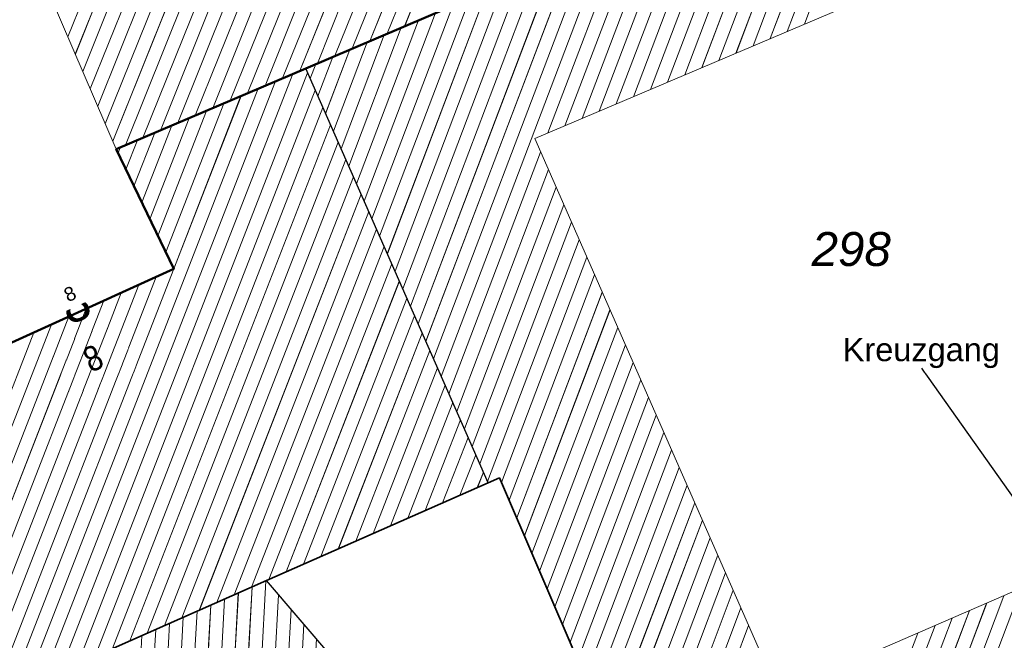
# Model space of a CAD drawing. Header units: millimetres. Extents: x 32365810 to 32368499, y 5620272 to 5622478.
# Tile 216 of 256: x 32366629 to 32366657, y 5620797 to 5620814. Entities that reach past the tile are written whole.
import ezdxf

# ---------------------------------------------------------------- set-up
doc = ezdxf.new("R2010")
doc.units = ezdxf.units.MM
for name, pattern in [('1600.1047', [0]), ('1600.2028', [0]), ('1600.2505', [0])]:
    doc.linetypes.add(name, pattern=pattern)
doc.layers.get('0').update_dxf_attribs({"color": 1, "linetype": 'CONTINUOUS'})
for name, color, linetype in [('_K_Ebene 32', 251, 'CONTINUOUS'), ('_K_Gebäude', 251, 'CONTINUOUS'), ('_K_Lagebezeichnungen', 251, 'CONTINUOUS'), ('_K_Siedlungsflächen - Bauwerke u. Einrichtungen', 251, 'CONTINUOUS')]:
    doc.layers.add(name, color=color, linetype=linetype)
doc.layers.add('_K_Flurstücke_Grenzpunkte', color=251, linetype='CONTINUOUS', lineweight=50)
for name, color, linetype, transparency in [('Flurstücke_Grenzpunkte', 11, 'CONTINUOUS', 0.75), ('Gebäude', 31, 'CONTINUOUS', 0.75), ('Lagebezeichnungen', 12, 'CONTINUOUS', 0.75), ('Siedlungsflächen - Bauwerke u. Einrichtungen', 51, 'CONTINUOUS', 0.75)]:
    doc.layers.add(name, color=color, linetype=linetype, transparency=transparency)
doc.styles.add('Flurstücksnummer - K 10 700', font='ariali.ttf')
doc.styles.add('Hausnummern NRW', font='arial.ttf', dxfattribs={"width": 0.85})
doc.styles.add('Koordinaten der Kartenecken - N 6 380', font='arial.ttf')
doc.styles.add('Sonstiger Text_ Bezeichnung - N 7 380', font='arial.ttf')

# ---------------------------------------------------------------- blocks, each defined once
blk = doc.blocks.new('O792')
at = {"layer": 'Flurstücke_Grenzpunkte', "color": 7, "linetype": '1600.2028', "lineweight": 35}
for p, q in [((32366137.524, 5622170.595), (32366161.704, 5622180.922)), ((32366132.228, 5622168.333), (32366137.524, 5622170.595)), ((32366133.838, 5622164.989), (32366132.228, 5622168.333)), ((32366126.724, 5622161.76), (32366133.838, 5622164.989))]:
    blk.add_line(p, q, dxfattribs=at)
blk = doc.blocks.new('O1039')
at = {"layer": 'Flurstücke_Grenzpunkte', "color": 7, "linetype": '1600.2028', "lineweight": 35}
for p, q in [((32366137.524, 5622170.595), (32366161.704, 5622180.922)), ((32366132.228, 5622168.333), (32366137.524, 5622170.595)), ((32366133.838, 5622164.989), (32366132.228, 5622168.333)), ((32366126.724, 5622161.76), (32366133.838, 5622164.989)), ((32366142.624, 5622159.005), (32366142.943, 5622159.146)), ((32366142.943, 5622159.146), (32366148.39, 5622146.438)), ((32366136.428, 5622156.273), (32366142.624, 5622159.005)), ((32366126.913, 5622152.076), (32366136.428, 5622156.273))]:
    blk.add_line(p, q, dxfattribs=at)
at = {"layer": 'Flurstücke_Grenzpunkte', "color": 7, "lineweight": 18, "insert": (32366152.771, 5622165.055), "char_height": 0.95, "attachment_point": 8, "line_spacing_factor": 0.69, "style": 'Flurstücksnummer - K 10 700', "bg_fill": 2}
blk.add_mtext('298', dxfattribs=at)
blk = doc.blocks.new('O1226')
at = {"layer": 'Flurstücke_Grenzpunkte', "color": 7, "linetype": '1600.2028', "lineweight": 35}
for p, q in [((32366142.624, 5622159.005), (32366142.943, 5622159.146)), ((32366142.943, 5622159.146), (32366148.39, 5622146.438)), ((32366136.428, 5622156.273), (32366142.624, 5622159.005)), ((32366126.913, 5622152.076), (32366136.428, 5622156.273))]:
    blk.add_line(p, q, dxfattribs=at)
blk = doc.blocks.new('O2143')
at = {"layer": 'Gebäude', "color": 7, "linetype": '1600.2505', "lineweight": 18}
for p, q in [((32366137.524, 5622170.595), (32366132.228, 5622168.333)), ((32366142.624, 5622159.005), (32366137.524, 5622170.595)), ((32366132.228, 5622168.333), (32366133.838, 5622164.989)), ((32366133.838, 5622164.989), (32366126.724, 5622161.76)), ((32366136.428, 5622156.273), (32366142.624, 5622159.005)), ((32366126.913, 5622152.076), (32366136.428, 5622156.273))]:
    blk.add_line(p, q, dxfattribs=at)
at = {"layer": 'Lagebezeichnungen', "color": 7, "lineweight": 18, "rotation": 24.4107, "line_spacing_factor": 0.69, "bg_fill": 2}
for insert, char_height, attachment_point, style in [((32366130.857, 5622164.468), 0.389, 2, 'Koordinaten der Kartenecken - N 6 380'), ((32366131.73, 5622162.163), 0.7, 8, 'Hausnummern NRW')]:
    blk.add_mtext('8', dxfattribs=dict(at, insert=insert, char_height=char_height, attachment_point=attachment_point, style=style))
blk = doc.blocks.new('O2635')
at = {"layer": 'Gebäude', "color": 7, "linetype": '1600.2505', "lineweight": 18}
for p in [(32366126.913, 5622152.076), (32366151.975, 5622138.104)]:
    blk.add_line(p, (32366136.428, 5622156.273), dxfattribs=at)
blk = doc.blocks.new('*X1075')
at = {"color": 253, "linetype": '1600.1047', "lineweight": 18, "true_color": 0xb2b2b2}
for p, q in [((32366130.665979, 5622153.731413), (32366137.163584, 5622170.441061)), ((32366131.151633, 5622153.945631), (32366137.578042, 5622170.472188)), ((32366130.180326, 5622153.517195), (32366136.681097, 5622170.234984)), ((32366129.694673, 5622153.302977), (32366136.198609, 5622170.028906)), ((32366131.637286, 5622154.159849), (32366137.791641, 5622169.986774)), ((32366133.837154, 5622164.990758), (32366135.716121, 5622169.822828)), ((32366133.614571, 5622165.453067), (32366135.233634, 5622169.616751)), ((32366132.122939, 5622154.374068), (32366138.005239, 5622169.50136)), ((32366133.391988, 5622165.915376), (32366134.751146, 5622169.410673)), ((32366132.608592, 5622154.588286), (32366138.218838, 5622169.015946)), ((32366132.946821, 5622166.839995), (32366133.786171, 5622168.998518)), ((32366133.169404, 5622166.377685), (32366134.268658, 5622169.204595)), ((32366132.724238, 5622167.302304), (32366133.303683, 5622168.79244)), ((32366132.501655, 5622167.764613), (32366132.821195, 5622168.586362)), ((32366133.094245, 5622154.802504), (32366138.432437, 5622168.530532)), ((32366132.279072, 5622168.226922), (32366132.338708, 5622168.380285)), ((32366133.579899, 5622155.016722), (32366138.646036, 5622168.045118)), ((32366134.065552, 5622155.230941), (32366138.859635, 5622167.559705)), ((32366134.551205, 5622155.445159), (32366139.073234, 5622167.074291)), ((32366135.036858, 5622155.659377), (32366139.286832, 5622166.588877)), ((32366135.522511, 5622155.873595), (32366139.500431, 5622166.103463)), ((32366136.008165, 5622156.087814), (32366139.71403, 5622165.618049)), ((32366129.20902, 5622153.088758), (32366133.836143, 5622164.988157)), ((32366136.493813, 5622156.302019), (32366139.927629, 5622165.132636)), ((32366128.723367, 5622152.87454), (32366133.347554, 5622164.76639)), ((32366136.979429, 5622156.516141), (32366140.141228, 5622164.647222)), ((32366127.75206, 5622152.446104), (32366132.370376, 5622164.322855)), ((32366128.237714, 5622152.660322), (32366132.858965, 5622164.544622)), ((32366127.266407, 5622152.231885), (32366131.881788, 5622164.101088)), ((32366137.465045, 5622156.730264), (32366140.354827, 5622164.161808)), ((32366126.854392, 5622152.207039), (32366131.393199, 5622163.87932)), ((32366126.638922, 5622152.68764), (32366130.90461, 5622163.657553)), ((32366137.950661, 5622156.944386), (32366140.568425, 5622163.676394)), ((32366126.207845, 5622153.648492), (32366129.927433, 5622163.214018)), ((32366126.423383, 5622153.168066), (32366130.416022, 5622163.435785)), ((32366138.436277, 5622157.158509), (32366140.782024, 5622163.19098)), ((32366138.921893, 5622157.372631), (32366140.995623, 5622162.705566)), ((32366139.407508, 5622157.586754), (32366141.209222, 5622162.220153)), ((32366139.893124, 5622157.800876), (32366141.422821, 5622161.734739)), ((32366140.37874, 5622158.014998), (32366141.63642, 5622161.249325)), ((32366140.864356, 5622158.229121), (32366141.850018, 5622160.763911)), ((32366141.349972, 5622158.443243), (32366142.063617, 5622160.278497)), ((32366141.835588, 5622158.657366), (32366142.277216, 5622159.793084)), ((32366142.321204, 5622158.871488), (32366142.490815, 5622159.30767))]:
    blk.add_line(p, q, dxfattribs=at)
blk = doc.blocks.new('*X1119')
at = {"color": 253, "linetype": '1600.1047', "lineweight": 18, "true_color": 0xb2b2b2}
for p, q in [((32366150.983834, 5622171.629336), (32366153.115104, 5622177.253781)), ((32366151.461739, 5622171.832237), (32366153.593555, 5622177.458122)), ((32366150.505929, 5622171.426436), (32366152.636654, 5622177.049441)), ((32366150.028024, 5622171.223536), (32366152.158203, 5622176.8451)), ((32366149.072215, 5622170.817735), (32366151.201301, 5622176.436418)), ((32366149.550119, 5622171.020636), (32366151.679752, 5622176.640759)), ((32366148.59431, 5622170.614835), (32366150.72285, 5622176.232077)), ((32366148.116405, 5622170.411935), (32366150.244399, 5622176.027736)), ((32366147.160595, 5622170.006135), (32366149.287498, 5622175.619055)), ((32366147.6385, 5622170.209035), (32366149.765948, 5622175.823395)), ((32366146.68269, 5622169.803234), (32366148.809047, 5622175.414714)), ((32366146.204785, 5622169.600334), (32366148.330596, 5622175.210373)), ((32366145.248975, 5622169.194534), (32366147.373694, 5622174.801691)), ((32366145.72688, 5622169.397434), (32366147.852145, 5622175.006032)), ((32366144.77107, 5622168.991634), (32366146.895243, 5622174.59735)), ((32366144.293165, 5622168.788733), (32366146.416793, 5622174.393009)), ((32366141.097931, 5622162.473067), (32366145.459891, 5622173.984328)), ((32366141.313401, 5622161.9834), (32366145.938342, 5622174.188669)), ((32366140.88246, 5622162.962735), (32366144.98144, 5622173.779987)), ((32366140.66699, 5622163.452402), (32366144.502989, 5622173.575646)), ((32366140.236049, 5622164.431736), (32366143.546087, 5622173.166964)), ((32366140.451519, 5622163.942069), (32366144.024538, 5622173.371305)), ((32366140.020578, 5622164.921403), (32366143.067637, 5622172.962623)), ((32366139.805108, 5622165.411071), (32366142.589186, 5622172.758283)), ((32366139.374167, 5622166.390405), (32366141.632284, 5622172.349601)), ((32366139.589637, 5622165.900738), (32366142.110735, 5622172.553942)), ((32366139.158696, 5622166.880072), (32366141.153833, 5622172.14526)), ((32366138.943226, 5622167.369739), (32366140.675382, 5622171.940919)), ((32366138.512285, 5622168.349074), (32366139.718481, 5622171.532237)), ((32366138.727755, 5622167.859407), (32366140.196932, 5622171.736578)), ((32366138.296815, 5622168.838741), (32366139.24003, 5622171.327897)), ((32366137.865874, 5622169.818076), (32366138.283128, 5622170.919215)), ((32366138.081344, 5622169.328408), (32366138.761579, 5622171.123556)), ((32366137.650403, 5622170.307743), (32366137.804677, 5622170.714874)), ((32366141.528872, 5622161.493733), (32366144.090321, 5622168.253424)), ((32366141.744342, 5622161.004066), (32366144.305632, 5622167.763337)), ((32366141.959813, 5622160.514398), (32366144.520943, 5622167.27325)), ((32366142.175283, 5622160.024731), (32366144.736254, 5622166.783162)), ((32366142.390754, 5622159.535064), (32366144.951566, 5622166.293075)), ((32366142.606224, 5622159.045397), (32366145.166877, 5622165.802988)), ((32366142.997333, 5622159.01924), (32366145.382188, 5622165.3129)), ((32366143.210182, 5622158.522657), (32366145.597499, 5622164.822813)), ((32366143.423032, 5622158.026073), (32366145.812811, 5622164.332726)), ((32366143.635881, 5622157.529489), (32366146.028122, 5622163.842638)), ((32366143.848731, 5622157.032905), (32366146.243433, 5622163.352551)), ((32366144.06158, 5622156.536321), (32366146.458744, 5622162.862463)), ((32366144.27443, 5622156.039737), (32366146.674056, 5622162.372376)), ((32366144.48728, 5622155.543154), (32366146.889367, 5622161.882289)), ((32366144.700129, 5622155.04657), (32366147.104678, 5622161.392201)), ((32366144.912979, 5622154.549986), (32366147.31999, 5622160.902114)), ((32366145.125828, 5622154.053402), (32366147.535301, 5622160.412027)), ((32366145.338678, 5622153.556818), (32366147.750612, 5622159.921939)), ((32366145.551527, 5622153.060234), (32366147.965923, 5622159.431852)), ((32366145.764377, 5622152.563651), (32366148.181235, 5622158.941765)), ((32366145.977226, 5622152.067067), (32366148.396546, 5622158.451677)), ((32366146.190076, 5622151.570483), (32366148.611857, 5622157.96159)), ((32366146.402926, 5622151.073899), (32366148.827168, 5622157.471503)), ((32366146.615775, 5622150.577315), (32366149.04248, 5622156.981415)), ((32366146.828625, 5622150.080731), (32366149.257791, 5622156.491328)), ((32366154.948257, 5622149.28431), (32366157.515782, 5622156.060038)), ((32366147.041474, 5622149.584148), (32366149.473102, 5622156.00124)), ((32366154.468305, 5622149.076009), (32366157.0356, 5622155.851127)), ((32366147.254324, 5622149.087564), (32366149.688414, 5622155.511153)), ((32366153.988354, 5622148.867708), (32366156.555417, 5622155.642216)), ((32366153.508403, 5622148.659407), (32366156.075235, 5622155.433306)), ((32366147.467173, 5622148.59098), (32366149.903725, 5622155.021066)), ((32366152.5485, 5622148.242806), (32366155.11487, 5622155.015484)), ((32366153.028451, 5622148.451107), (32366155.595052, 5622155.224395)), ((32366152.068548, 5622148.034505), (32366154.634687, 5622154.806573))]:
    blk.add_line(p, q, dxfattribs=at)
blk = doc.blocks.new('*X1224')
at = {"color": 253, "linetype": '1600.1047', "lineweight": 18, "true_color": 0xb2b2b2}
for p, q in [((32366133.819293, 5622115.777106), (32366136.026162, 5622156.095752)), ((32366134.210157, 5622116.056677), (32366136.411015, 5622156.265508)), ((32366133.428429, 5622115.497535), (32366135.641309, 5622155.925996)), ((32366134.598601, 5622116.292042), (32366136.765404, 5622155.878693)), ((32366132.646702, 5622114.938393), (32366134.871603, 5622155.586484)), ((32366133.037566, 5622115.217964), (32366135.256456, 5622155.75624)), ((32366131.864974, 5622114.379251), (32366134.101897, 5622155.246972)), ((32366132.255838, 5622114.658822), (32366134.48675, 5622155.416728)), ((32366134.985492, 5622116.49902), (32366137.118386, 5622155.46618)), ((32366131.47411, 5622114.09968), (32366133.717044, 5622155.077216)), ((32366135.372382, 5622116.705999), (32366137.471368, 5622155.053668)), ((32366130.692382, 5622113.540538), (32366132.947338, 5622154.737704)), ((32366131.083246, 5622113.820109), (32366133.332191, 5622154.90746)), ((32366135.759273, 5622116.912977), (32366137.824351, 5622154.641155))]:
    blk.add_line(p, q, dxfattribs=at)
blk = doc.blocks.new('*X1348')
at = {"color": 253, "linetype": '1600.1047', "lineweight": 18, "true_color": 0xb2b2b2}
for p, q in [((32366140.290112, 5622171.776374), (32366152.942111, 5622203.291921)), ((32366139.31469, 5622171.359783), (32366151.967156, 5622202.876491)), ((32366139.802401, 5622171.568079), (32366152.45461, 5622203.084148)), ((32366138.826979, 5622171.151487), (32366151.479701, 5622202.668833)), ((32366138.339268, 5622170.943192), (32366150.992247, 5622202.461176)), ((32366137.363845, 5622170.526595), (32366150.017338, 5622202.045862)), ((32366137.851557, 5622170.734896), (32366150.504792, 5622202.253519)), ((32366136.876127, 5622170.318284), (32366149.529883, 5622201.838205)), ((32366136.38841, 5622170.109973), (32366149.042429, 5622201.630548)), ((32366135.412976, 5622169.69335), (32366148.067519, 5622201.215233)), ((32366135.900693, 5622169.901662), (32366148.554974, 5622201.42289)), ((32366134.925259, 5622169.485039), (32366147.580065, 5622201.007576)), ((32366134.437542, 5622169.276728), (32366147.09261, 5622200.799919)), ((32366133.462108, 5622168.860106), (32366146.117701, 5622200.384605)), ((32366133.949825, 5622169.068417), (32366146.605156, 5622200.592262)), ((32366132.974391, 5622168.651795), (32366145.630247, 5622200.176947)), ((32366132.486674, 5622168.443483), (32366145.142792, 5622199.96929)), ((32366131.921214, 5622169.048088), (32366144.167883, 5622199.553976)), ((32366132.129965, 5622168.561509), (32366144.655338, 5622199.761633)), ((32366131.712463, 5622169.534667), (32366143.680429, 5622199.346319)), ((32366131.503711, 5622170.021246), (32366143.192974, 5622199.138662)), ((32366131.086208, 5622170.994405), (32366142.218065, 5622198.723347)), ((32366131.29496, 5622170.507826), (32366142.70552, 5622198.931004)), ((32366130.877457, 5622171.480984), (32366141.730611, 5622198.51569))]:
    blk.add_line(p, q, dxfattribs=at)

msp = doc.modelspace()

# ---------------------------------------------------------------- linework, layer by layer
at = {"layer": '_K_Flurstücke_Grenzpunkte', "linetype": '1600.2028', "lineweight": 35}
for p, q in [((32366637.349, 5620812.849), (32366661.529, 5620823.176)), ((32366632.053, 5620810.587), (32366637.349, 5620812.849)), ((32366633.663, 5620807.243), (32366632.053, 5620810.587)), ((32366626.549, 5620804.014), (32366633.663, 5620807.243)), ((32366642.449, 5620801.259), (32366642.768, 5620801.4)), ((32366642.449, 5620801.259), (32366642.768, 5620801.4)), ((32366642.768, 5620801.4), (32366648.215, 5620788.692)), ((32366642.768, 5620801.4), (32366648.215, 5620788.692)), ((32366636.253, 5620798.527), (32366642.449, 5620801.259)), ((32366636.253, 5620798.527), (32366642.449, 5620801.259)), ((32366626.738, 5620794.33), (32366636.253, 5620798.527)), ((32366626.738, 5620794.33), (32366636.253, 5620798.527))]:
    msp.add_line(p, q, dxfattribs=at)
at = {"layer": '_K_Gebäude', "linetype": '1600.2505', "lineweight": 18}
for p, q in [((32366661.529, 5620823.176), (32366637.349, 5620812.849)), ((32366629.448, 5620816.659), (32366632.053, 5620810.587)), ((32366637.349, 5620812.849), (32366632.053, 5620810.587))]:
    msp.add_line(p, q, dxfattribs=at)
at = {"layer": '_K_Gebäude', "linetype": '1600.1047', "lineweight": 18}
for p, q in [((32366630.491, 5620795.985), (32366636.989, 5620812.695)), ((32366630.977, 5620796.199), (32366637.403, 5620812.726)), ((32366630.006, 5620795.771), (32366636.507, 5620812.489)), ((32366629.52, 5620795.557), (32366636.024, 5620812.283)), ((32366631.463, 5620796.414), (32366637.617, 5620812.24)), ((32366633.44, 5620807.707), (32366635.059, 5620811.87)), ((32366633.663, 5620807.244), (32366635.542, 5620812.076)), ((32366631.948, 5620796.628), (32366637.831, 5620811.755)), ((32366633.217, 5620808.169), (32366634.577, 5620811.664)), ((32366632.995, 5620808.631), (32366634.094, 5620811.458)), ((32366632.434, 5620796.842), (32366638.044, 5620811.27)), ((32366632.55, 5620809.556), (32366633.129, 5620811.046)), ((32366632.772, 5620809.094), (32366633.612, 5620811.252)), ((32366632.327, 5620810.018), (32366632.647, 5620810.84)), ((32366632.92, 5620797.056), (32366638.258, 5620810.784)), ((32366632.105, 5620810.481), (32366632.164, 5620810.634)), ((32366633.405, 5620797.27), (32366638.471, 5620810.299)), ((32366633.891, 5620797.485), (32366638.685, 5620809.813)), ((32366634.377, 5620797.699), (32366638.899, 5620809.328)), ((32366634.862, 5620797.913), (32366639.112, 5620808.843)), ((32366635.348, 5620798.127), (32366639.326, 5620808.357)), ((32366635.834, 5620798.341), (32366639.539, 5620807.872)), ((32366629.034, 5620795.342), (32366633.662, 5620807.242)), ((32366636.319, 5620798.556), (32366639.753, 5620807.386)), ((32366628.549, 5620795.128), (32366633.173, 5620807.02)), ((32366636.805, 5620798.77), (32366639.967, 5620806.901)), ((32366628.063, 5620794.914), (32366632.684, 5620806.798)), ((32366627.092, 5620794.486), (32366631.707, 5620806.355)), ((32366627.577, 5620794.7), (32366632.196, 5620806.577)), ((32366637.29, 5620798.984), (32366640.18, 5620806.415)), ((32366626.68, 5620794.461), (32366631.219, 5620806.133)), ((32366626.464, 5620794.941), (32366630.73, 5620805.911)), ((32366637.776, 5620799.198), (32366640.394, 5620805.93)), ((32366626.249, 5620795.422), (32366630.241, 5620805.689)), ((32366626.033, 5620795.902), (32366629.753, 5620805.468)), ((32366638.262, 5620799.412), (32366640.607, 5620805.445)), ((32366638.747, 5620799.626), (32366640.821, 5620804.959)), ((32366639.233, 5620799.84), (32366641.035, 5620804.474)), ((32366639.719, 5620800.055), (32366641.248, 5620803.988)), ((32366640.204, 5620800.269), (32366641.462, 5620803.503)), ((32366640.69, 5620800.483), (32366641.675, 5620803.018)), ((32366641.175, 5620800.697), (32366641.889, 5620802.532)), ((32366641.661, 5620800.911), (32366642.103, 5620802.047)), ((32366642.147, 5620801.125), (32366642.316, 5620801.561)), ((32366633.645, 5620758.031), (32366635.852, 5620798.349)), ((32366634.036, 5620758.31), (32366636.236, 5620798.519)), ((32366633.254, 5620757.751), (32366635.467, 5620798.18)), ((32366634.424, 5620758.546), (32366636.591, 5620798.132)), ((32366632.472, 5620757.192), (32366634.697, 5620797.84)), ((32366632.863, 5620757.472), (32366635.082, 5620798.01)), ((32366632.081, 5620756.912), (32366634.312, 5620797.67)), ((32366634.811, 5620758.753), (32366636.944, 5620797.72)), ((32366631.3, 5620756.353), (32366633.542, 5620797.331)), ((32366631.69, 5620756.633), (32366633.927, 5620797.501)), ((32366635.198, 5620758.96), (32366637.297, 5620797.307)), ((32366630.518, 5620755.794), (32366632.773, 5620796.991)), ((32366630.909, 5620756.074), (32366633.158, 5620797.161)), ((32366635.585, 5620759.167), (32366637.65, 5620796.895))]:
    msp.add_line(p, q, dxfattribs=at)
at = {"layer": '_K_Gebäude', "linetype": '1600.2505', "lineweight": -2}
msp.add_lwpolyline([(32366611.083, 5620780.431), (32366601.184, 5620774.134), (32366622.658, 5620750.173), (32366634.188, 5620758.42), (32366637.59, 5620760.24), (32366644.442, 5620763.67), (32366646.889, 5620764.896), (32366658.354, 5620771.862), (32366658.289, 5620771.938), (32366651.381, 5620780), (32366651.8, 5620780.358), (32366636.253, 5620798.527), (32366626.738, 5620794.33), (32366626.632, 5620794.567), (32366618.447, 5620789.2), (32366620.263, 5620786.373), (32366610.839, 5620780.845)], close=True, dxfattribs=at)
at = {"layer": '_K_Siedlungsflächen - Bauwerke u. Einrichtungen', "linetype": '1600.1047', "lineweight": 18}
for p, q in [((32366640.116, 5620814.03), (32366652.768, 5620845.546)), ((32366639.14, 5620813.613), (32366651.793, 5620845.13)), ((32366639.628, 5620813.822), (32366652.28, 5620845.338)), ((32366638.652, 5620813.405), (32366651.305, 5620844.922)), ((32366638.165, 5620813.197), (32366650.818, 5620844.715)), ((32366637.189, 5620812.78), (32366649.843, 5620844.3)), ((32366637.677, 5620812.989), (32366650.33, 5620844.507)), ((32366636.702, 5620812.572), (32366649.355, 5620844.092)), ((32366636.214, 5620812.364), (32366648.868, 5620843.884)), ((32366635.238, 5620811.947), (32366647.893, 5620843.469)), ((32366635.726, 5620812.155), (32366648.38, 5620843.677)), ((32366634.751, 5620811.739), (32366647.405, 5620843.261)), ((32366634.263, 5620811.53), (32366646.918, 5620843.054)), ((32366633.775, 5620811.322), (32366646.431, 5620842.846)), ((32366632.8, 5620810.905), (32366645.456, 5620842.431)), ((32366633.288, 5620811.114), (32366645.943, 5620842.638)), ((32366632.312, 5620810.697), (32366644.968, 5620842.223)), ((32366631.955, 5620810.815), (32366644.481, 5620842.015)), ((32366631.538, 5620811.788), (32366643.506, 5620841.6)), ((32366631.747, 5620811.302), (32366643.993, 5620841.808)), ((32366631.329, 5620812.275), (32366643.018, 5620841.392)), ((32366631.12, 5620812.761), (32366642.531, 5620841.185)), ((32366630.703, 5620813.735), (32366641.556, 5620840.769)), ((32366630.912, 5620813.248), (32366642.043, 5620840.977)), ((32366651.287, 5620814.086), (32366653.419, 5620819.712)), ((32366650.331, 5620813.68), (32366652.462, 5620819.303)), ((32366650.809, 5620813.883), (32366652.941, 5620819.507)), ((32366649.853, 5620813.477), (32366651.984, 5620819.099)), ((32366649.376, 5620813.274), (32366651.505, 5620818.894)), ((32366648.42, 5620812.868), (32366650.548, 5620818.486)), ((32366648.898, 5620813.071), (32366651.027, 5620818.69)), ((32366647.942, 5620812.666), (32366650.07, 5620818.281)), ((32366647.464, 5620812.463), (32366649.591, 5620818.077)), ((32366646.508, 5620812.057), (32366648.634, 5620817.668)), ((32366646.986, 5620812.26), (32366649.113, 5620817.873)), ((32366646.03, 5620811.854), (32366648.156, 5620817.464)), ((32366645.074, 5620811.448), (32366647.199, 5620817.055)), ((32366645.552, 5620811.651), (32366647.678, 5620817.26)), ((32366644.596, 5620811.245), (32366646.721, 5620816.851)), ((32366644.119, 5620811.042), (32366646.242, 5620816.647)), ((32366640.923, 5620804.727), (32366645.285, 5620816.238)), ((32366641.139, 5620804.237), (32366645.764, 5620816.442)), ((32366640.708, 5620805.216), (32366644.807, 5620816.034)), ((32366640.492, 5620805.706), (32366644.328, 5620815.829)), ((32366640.061, 5620806.685), (32366643.372, 5620815.421)), ((32366640.277, 5620806.196), (32366643.85, 5620815.625)), ((32366639.846, 5620807.175), (32366642.893, 5620815.216)), ((32366639.631, 5620807.665), (32366642.415, 5620815.012)), ((32366639.2, 5620808.644), (32366641.458, 5620814.603)), ((32366639.415, 5620808.154), (32366641.936, 5620814.808)), ((32366638.984, 5620809.134), (32366640.979, 5620814.399)), ((32366638.769, 5620809.623), (32366640.501, 5620814.195)), ((32366638.338, 5620810.603), (32366639.544, 5620813.786)), ((32366638.553, 5620810.113), (32366640.022, 5620813.99)), ((32366638.122, 5620811.092), (32366639.065, 5620813.582)), ((32366637.907, 5620811.582), (32366638.587, 5620813.377)), ((32366637.476, 5620812.561), (32366637.63, 5620812.969)), ((32366637.691, 5620812.072), (32366638.109, 5620813.173)), ((32366641.354, 5620803.747), (32366643.916, 5620810.507)), ((32366641.57, 5620803.258), (32366644.131, 5620810.017)), ((32366641.785, 5620802.768), (32366644.346, 5620809.527)), ((32366642.001, 5620802.278), (32366644.562, 5620809.037)), ((32366642.216, 5620801.789), (32366644.777, 5620808.547)), ((32366642.432, 5620801.299), (32366644.992, 5620808.057)), ((32366642.823, 5620801.273), (32366645.208, 5620807.567)), ((32366643.036, 5620800.776), (32366645.423, 5620807.076)), ((32366643.248, 5620800.28), (32366645.638, 5620806.586)), ((32366643.461, 5620799.783), (32366645.854, 5620806.096)), ((32366643.674, 5620799.287), (32366646.069, 5620805.606)), ((32366643.887, 5620798.79), (32366646.284, 5620805.116)), ((32366644.1, 5620798.293), (32366646.499, 5620804.626)), ((32366644.313, 5620797.797), (32366646.715, 5620804.136)), ((32366644.526, 5620797.3), (32366646.93, 5620803.646)), ((32366644.738, 5620796.804), (32366647.145, 5620803.156)), ((32366644.951, 5620796.307), (32366647.361, 5620802.666)), ((32366645.164, 5620795.81), (32366647.576, 5620802.176)), ((32366645.377, 5620795.314), (32366647.791, 5620801.686)), ((32366645.59, 5620794.817), (32366648.007, 5620801.195)), ((32366645.803, 5620794.321), (32366648.222, 5620800.705)), ((32366646.016, 5620793.824), (32366648.437, 5620800.215)), ((32366646.228, 5620793.328), (32366648.653, 5620799.725)), ((32366646.441, 5620792.831), (32366648.868, 5620799.235)), ((32366646.654, 5620792.334), (32366649.083, 5620798.745)), ((32366646.867, 5620791.838), (32366649.299, 5620798.255)), ((32366654.294, 5620791.33), (32366656.861, 5620798.105)), ((32366654.774, 5620791.538), (32366657.341, 5620798.314)), ((32366653.814, 5620791.121), (32366656.381, 5620797.896)), ((32366647.08, 5620791.341), (32366649.514, 5620797.765)), ((32366653.334, 5620790.913), (32366655.901, 5620797.687)), ((32366647.293, 5620790.845), (32366649.729, 5620797.275)), ((32366652.374, 5620790.496), (32366654.94, 5620797.269)), ((32366652.854, 5620790.705), (32366655.42, 5620797.478)), ((32366651.894, 5620790.288), (32366654.46, 5620797.06))]:
    msp.add_line(p, q, dxfattribs=at)

# ---------------------------------------------------------------- texts
at = {"layer": '_K_Gebäude', "color": 7, "lineweight": 18, "insert": (32366654.555, 5620804.466), "char_height": 0.65, "attachment_point": 8, "line_spacing_factor": 0.69, "style": 'Sonstiger Text_ Bezeichnung - N 7 380', "bg_fill": 2}
msp.add_mtext('Kreuzgang', dxfattribs=at)

# ---------------------------------------------------------------- next in the draw order: linework, layer by layer
at = {"layer": '_K_Ebene 32', "linetype": 'Continuous', "lineweight": -2}
msp.add_line((32366654.555, 5620804.466), (32366659.414, 5620797.609), dxfattribs=at)
at = {"layer": '_K_Gebäude', "linetype": '1600.2505', "lineweight": 18}
for points in [[(32366661.529, 5620823.176), (32366672.339, 5620799.175), (32366658.602, 5620793.2), (32366648.215, 5620788.692), (32366642.768, 5620801.4), (32366642.449, 5620801.259), (32366637.349, 5620812.849)], [(32366650.567, 5620795.367), (32366665.944, 5620802.057), (32366659.212, 5620817.451), (32366643.749, 5620810.886)]]:
    msp.add_lwpolyline(points, close=True, dxfattribs=at)

# ---------------------------------------------------------------- next in the draw order: texts
at = {"layer": '_K_Lagebezeichnungen', "lineweight": 18, "insert": (32366631.555, 5620804.417), "char_height": 1, "attachment_point": 8, "rotation": 24.4107, "line_spacing_factor": 0.69, "style": 'Hausnummern NRW', "bg_fill": 2}
msp.add_mtext('8', dxfattribs=at)

# ---------------------------------------------------------------- next in the draw order: texts
at = {"layer": '_K_Lagebezeichnungen', "lineweight": 18, "insert": (32366630.682, 5620806.722), "char_height": 1, "attachment_point": 2, "rotation": 24.4107, "line_spacing_factor": 0.69, "style": 'Koordinaten der Kartenecken - N 6 380', "bg_fill": 2}
msp.add_mtext('8', dxfattribs=at)

# ---------------------------------------------------------------- next in the draw order: linework, layer by layer
at = {"layer": '_K_Flurstücke_Grenzpunkte', "linetype": '1600.2028'}
msp.add_lwpolyline([(32366617.809, 5620817.606), (32366621.638, 5620814.016), (32366625.703, 5620808.541), (32366624.111, 5620807.329), (32366626.549, 5620804.014), (32366633.663, 5620807.243), (32366632.053, 5620810.587), (32366637.349, 5620812.849), (32366661.529, 5620823.176)], dxfattribs=at)
at = {"layer": '_K_Gebäude', "linetype": '1600.2505', "lineweight": -2}
msp.add_lwpolyline([(32366633.663, 5620807.243), (32366626.549, 5620804.014), (32366623.097, 5620802.449), (32366624.422, 5620799.493), (32366626.632, 5620794.567), (32366626.738, 5620794.33), (32366636.253, 5620798.527), (32366642.449, 5620801.259), (32366637.349, 5620812.849), (32366632.053, 5620810.587)], close=True, dxfattribs=at)

# ---------------------------------------------------------------- next in the draw order: texts
at = {"layer": '_K_Flurstücke_Grenzpunkte', "lineweight": 18, "insert": (32366652.596, 5620807.309), "char_height": 1.3, "attachment_point": 8, "line_spacing_factor": 0.69, "style": 'Flurstücksnummer - K 10 700', "bg_fill": 2}
msp.add_mtext('298', dxfattribs=at)

# ---------------------------------------------------------------- next in the draw order: block references
at = {"layer": 'Flurstücke_Grenzpunkte', "color": 7, "true_color": 0xffffff}
msp.add_blockref('O792', (499.825, -1357.746), dxfattribs=at)

# ---------------------------------------------------------------- next in the draw order: block references
msp.add_blockref('O1039', (499.825, -1357.746), dxfattribs=at)

# ---------------------------------------------------------------- next in the draw order: block references
msp.add_blockref('O1226', (499.825, -1357.746), dxfattribs=at)

# ---------------------------------------------------------------- next in the draw order: block references
at = {"layer": 'Gebäude', "color": 7, "true_color": 0xffffff}
msp.add_blockref('O2143', (499.825, -1357.746), dxfattribs=at)

# ---------------------------------------------------------------- next in the draw order: block references
msp.add_blockref('O2635', (499.825, -1357.746), dxfattribs=at)
at = {"layer": 'Siedlungsflächen - Bauwerke u. Einrichtungen', "color": 7, "true_color": 0xffffff}
msp.add_blockref('*X1348', (499.825, -1357.746), dxfattribs=at)

# ---------------------------------------------------------------- next in the draw order: block references
at = {"layer": 'Gebäude', "color": 7, "true_color": 0xffffff}
for name in ['*X1075', '*X1224']:
    msp.add_blockref(name, (499.825, -1357.746), dxfattribs=at)
at = {"layer": 'Siedlungsflächen - Bauwerke u. Einrichtungen', "color": 7, "true_color": 0xffffff}
msp.add_blockref('*X1119', (499.825, -1357.746), dxfattribs=at)

doc.saveas('drawing.dxf')
